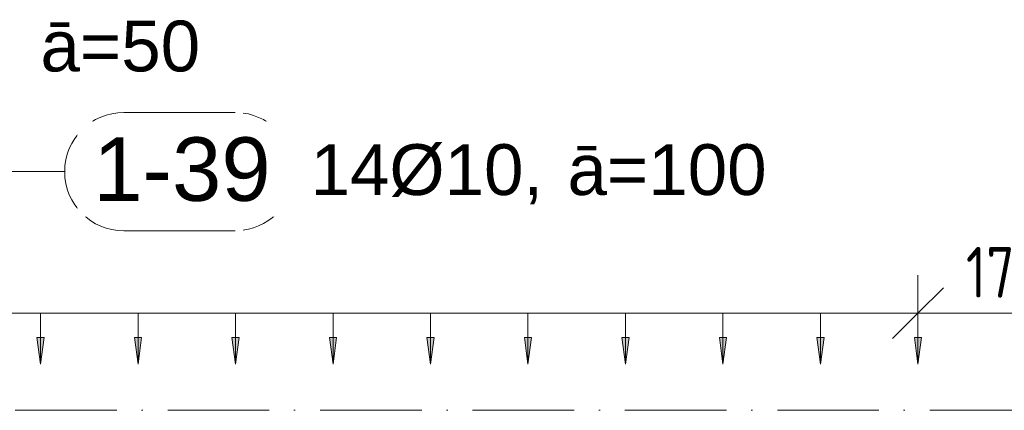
# Model space of a CAD drawing. Header units: millimetres. Extents: x 4307 to 42792, y 1610 to 10025.
# Tile 35 of 256: x 10554 to 11523, y 6000 to 6384. Entities that reach past the tile are written whole.
import ezdxf

# ---------------------------------------------------------------- set-up
doc = ezdxf.new("R2010")
doc.units = ezdxf.units.MM
doc.linetypes.add('Čerchovaná', pattern=[150, 100, -25, 0, -25])
for name, color, linetype, lineweight in [('A-ANNO-DIMS', 211, 'Continuous', 5), ('A-ANNO-DIMS-25', 211, 'Continuous', 5), ('A-FLOR-LEVL', 51, 'Continuous', 5), ('S-RBAR-IDEN', 171, 'Continuous', 5)]:
    doc.layers.add(name, color=color, linetype=linetype, lineweight=lineweight)
doc.styles.add('Arial', font='arial.ttf', dxfattribs={"height": 50})
doc.styles.add('Arial_1', font='arial.ttf', dxfattribs={"height": 62.5})
doc.styles.add('ISOCPEUR_2', font='isocpeur.ttf', dxfattribs={"width": 0.8, "height": 50})
doc.dimstyles.new('Vnitřní', dxfattribs={"dimscale": 304.8, "dimtxt": 49.799059, "dimasz": 0.164042, "dimexe": 0.123031, "dimexo": 0.0625, "dimgap": 0, "dimtad": 1, "dimdec": 0, "dimzin": 0, "dimdsep": 46, "dimtxsty": 'ISOCPEUR_2', "dimblk1": 'OBLIQUE', "dimblk2": 'OBLIQUE', "dimsah": 1, "dimcen": 0.09, "dimdle": 0.123031, "dimazin": 0, "dimtfac": 1, "dimtdec": 4, "dimtix": 1, "dimtmove": 0, "dimatfit": 3, "dimfxl": 0.123031, "dimfxlon": 1, "dimtvp": 1, "dimtolj": 1, "dimtzin": 0, "dimarcsym": 2})
doc.dimstyles.new('Výztuž_kusy__řezy_', dxfattribs={"dimscale": 304.8, "dimtxt": 0.18, "dimasz": 0, "dimexe": 0, "dimexo": 0.0625, "dimgap": 0.082021, "dimtad": 1, "dimdec": 0, "dimzin": 0, "dimdsep": 46, "dimtxsty": 'Arial_1', "dimblk1": 'NONE', "dimblk2": 'NONE', "dimsah": 1, "dimcen": 0.09, "dimazin": 0, "dimtfac": 1, "dimtdec": 4, "dimtix": 1, "dimtmove": 0, "dimatfit": 3, "dimfxl": 0.164042, "dimfxlon": 1, "dimtvp": 1, "dimtfill": 1, "dimtolj": 1, "dimtzin": 0, "dimarcsym": 2})
doc.dimstyles.new('Výztuž_kusy__řezy__2', dxfattribs={"dimscale": 304.8, "dimtxt": 0.18, "dimasz": 0, "dimexe": 0, "dimexo": 0.0625, "dimgap": 0.082021, "dimtad": 1, "dimdec": 0, "dimzin": 0, "dimdsep": 46, "dimtxsty": 'Arial_1', "dimblk1": 'NONE', "dimblk2": 'NONE', "dimsah": 1, "dimcen": 0.09, "dimazin": 0, "dimtfac": 1, "dimtdec": 4, "dimtix": 1, "dimtmove": 0, "dimatfit": 3, "dimfxl": 0.164042, "dimfxlon": 1, "dimtvp": 1, "dimtfill": 1, "dimtolj": 1, "dimtzin": 0, "dimarcsym": 2})

# ---------------------------------------------------------------- blocks, each defined once
blk = doc.blocks.new('DIMBLOCK279-V1')
at = {"layer": 'A-ANNO-DIMS-25'}
for points in [[(10478.05, 6045.48), (10481.51, 6071.76), (10474.59, 6071.76)], [(10574.06, 6045.48), (10577.52, 6071.76), (10570.6, 6071.76)]]:
    blk.add_hatch(color=256, dxfattribs=at).paths.add_polyline_path(points)
for p, q in [((10478.05, 6095.48), (10574.06, 6095.48)), ((10478.05, 6095.48), (10478.05, 6095.48)), ((10478.05, 6095.48), (10478.05, 6045.48)), ((10574.06, 6095.48), (10574.06, 6095.48)), ((10574.06, 6095.48), (10574.06, 6045.48)), ((10481.51, 6071.76), (10474.59, 6071.76)), ((10474.59, 6071.76), (10478.05, 6045.48)), ((10478.05, 6045.48), (10481.51, 6071.76)), ((10577.52, 6071.76), (10570.6, 6071.76)), ((10570.6, 6071.76), (10574.06, 6045.48)), ((10574.06, 6045.48), (10577.52, 6071.76))]:
    blk.add_line(p, q, dxfattribs=at)
blk = doc.blocks.new('_None')
blk = doc.blocks.new('DIMBLOCK280-V1')
at = {"layer": 'A-ANNO-DIMS-25'}
for points in [[(10574.06, 6045.48), (10577.52, 6071.76), (10570.6, 6071.76)], [(10670.08, 6045.48), (10673.54, 6071.76), (10666.62, 6071.76)]]:
    blk.add_hatch(color=256, dxfattribs=at).paths.add_polyline_path(points)
for p, q in [((10574.06, 6095.48), (10670.08, 6095.48)), ((10574.06, 6095.48), (10574.06, 6095.48)), ((10574.06, 6095.48), (10574.06, 6045.48)), ((10670.08, 6095.48), (10670.08, 6095.48)), ((10670.08, 6095.48), (10670.08, 6045.48)), ((10577.52, 6071.76), (10570.6, 6071.76)), ((10570.6, 6071.76), (10574.06, 6045.48)), ((10574.06, 6045.48), (10577.52, 6071.76)), ((10673.54, 6071.76), (10666.62, 6071.76)), ((10666.62, 6071.76), (10670.08, 6045.48)), ((10670.08, 6045.48), (10673.54, 6071.76))]:
    blk.add_line(p, q, dxfattribs=at)
blk = doc.blocks.new('DIMBLOCK281-V1')
at = {"layer": 'A-ANNO-DIMS-25'}
for points in [[(10670.08, 6045.48), (10673.54, 6071.76), (10666.62, 6071.76)], [(10766.09, 6045.48), (10769.56, 6071.76), (10762.63, 6071.76)]]:
    blk.add_hatch(color=256, dxfattribs=at).paths.add_polyline_path(points)
for p, q in [((10670.08, 6095.48), (10766.09, 6095.48)), ((10670.08, 6095.48), (10670.08, 6095.48)), ((10670.08, 6095.48), (10670.08, 6045.48)), ((10766.09, 6095.48), (10766.09, 6095.48)), ((10766.09, 6095.48), (10766.09, 6045.48)), ((10673.54, 6071.76), (10666.62, 6071.76)), ((10666.62, 6071.76), (10670.08, 6045.48)), ((10670.08, 6045.48), (10673.54, 6071.76)), ((10769.56, 6071.76), (10762.63, 6071.76)), ((10762.63, 6071.76), (10766.09, 6045.48)), ((10766.09, 6045.48), (10769.56, 6071.76))]:
    blk.add_line(p, q, dxfattribs=at)
blk = doc.blocks.new('DIMBLOCK282-V1')
at = {"layer": 'A-ANNO-DIMS-25'}
for points in [[(10766.09, 6045.48), (10769.56, 6071.76), (10762.63, 6071.76)], [(10862.11, 6045.48), (10865.57, 6071.76), (10858.65, 6071.76)]]:
    blk.add_hatch(color=256, dxfattribs=at).paths.add_polyline_path(points)
for p, q in [((10766.09, 6095.48), (10862.11, 6095.48)), ((10766.09, 6095.48), (10766.09, 6095.48)), ((10766.09, 6095.48), (10766.09, 6045.48)), ((10862.11, 6095.48), (10862.11, 6095.48)), ((10862.11, 6095.48), (10862.11, 6045.48)), ((10769.56, 6071.76), (10762.63, 6071.76)), ((10762.63, 6071.76), (10766.09, 6045.48)), ((10766.09, 6045.48), (10769.56, 6071.76)), ((10865.57, 6071.76), (10858.65, 6071.76)), ((10858.65, 6071.76), (10862.11, 6045.48)), ((10862.11, 6045.48), (10865.57, 6071.76))]:
    blk.add_line(p, q, dxfattribs=at)
blk = doc.blocks.new('DIMBLOCK283-V1')
at = {"layer": 'A-ANNO-DIMS-25'}
for points in [[(10862.11, 6045.48), (10865.57, 6071.76), (10858.65, 6071.76)], [(10958.13, 6045.48), (10961.59, 6071.76), (10954.66, 6071.76)]]:
    blk.add_hatch(color=256, dxfattribs=at).paths.add_polyline_path(points)
for p, q in [((10862.11, 6095.48), (10958.13, 6095.48)), ((10862.11, 6095.48), (10862.11, 6095.48)), ((10862.11, 6095.48), (10862.11, 6045.48)), ((10958.13, 6095.48), (10958.13, 6095.48)), ((10958.13, 6095.48), (10958.13, 6045.48)), ((10865.57, 6071.76), (10858.65, 6071.76)), ((10858.65, 6071.76), (10862.11, 6045.48)), ((10862.11, 6045.48), (10865.57, 6071.76)), ((10961.59, 6071.76), (10954.66, 6071.76)), ((10954.66, 6071.76), (10958.13, 6045.48)), ((10958.13, 6045.48), (10961.59, 6071.76))]:
    blk.add_line(p, q, dxfattribs=at)
blk = doc.blocks.new('DIMBLOCK284-V1')
at = {"layer": 'A-ANNO-DIMS-25'}
for points in [[(10958.13, 6045.48), (10961.59, 6071.76), (10954.66, 6071.76)], [(11054.14, 6045.48), (11057.6, 6071.76), (11050.68, 6071.76)]]:
    blk.add_hatch(color=256, dxfattribs=at).paths.add_polyline_path(points)
for p, q in [((10958.13, 6095.48), (11054.14, 6095.48)), ((10958.13, 6095.48), (10958.13, 6095.48)), ((10958.13, 6095.48), (10958.13, 6045.48)), ((11054.14, 6095.48), (11054.14, 6095.48)), ((11054.14, 6095.48), (11054.14, 6045.48)), ((10961.59, 6071.76), (10954.66, 6071.76)), ((10954.66, 6071.76), (10958.13, 6045.48)), ((10958.13, 6045.48), (10961.59, 6071.76)), ((11057.6, 6071.76), (11050.68, 6071.76)), ((11050.68, 6071.76), (11054.14, 6045.48)), ((11054.14, 6045.48), (11057.6, 6071.76))]:
    blk.add_line(p, q, dxfattribs=at)
blk = doc.blocks.new('DIMBLOCK285-V1')
at = {"layer": 'A-ANNO-DIMS-25'}
for points in [[(11054.14, 6045.48), (11057.6, 6071.76), (11050.68, 6071.76)], [(11150.16, 6045.48), (11153.62, 6071.76), (11146.7, 6071.76)]]:
    blk.add_hatch(color=256, dxfattribs=at).paths.add_polyline_path(points)
for p, q in [((11054.14, 6095.48), (11150.16, 6095.48)), ((11054.14, 6095.48), (11054.14, 6095.48)), ((11054.14, 6095.48), (11054.14, 6045.48)), ((11150.16, 6095.48), (11150.16, 6095.48)), ((11150.16, 6095.48), (11150.16, 6045.48)), ((11057.6, 6071.76), (11050.68, 6071.76)), ((11050.68, 6071.76), (11054.14, 6045.48)), ((11054.14, 6045.48), (11057.6, 6071.76)), ((11153.62, 6071.76), (11146.7, 6071.76)), ((11146.7, 6071.76), (11150.16, 6045.48)), ((11150.16, 6045.48), (11153.62, 6071.76))]:
    blk.add_line(p, q, dxfattribs=at)
blk = doc.blocks.new('DIMBLOCK286-V1')
at = {"layer": 'A-ANNO-DIMS-25'}
for points in [[(11150.16, 6045.48), (11153.62, 6071.76), (11146.7, 6071.76)], [(11246.17, 6045.48), (11249.63, 6071.76), (11242.71, 6071.76)]]:
    blk.add_hatch(color=256, dxfattribs=at).paths.add_polyline_path(points)
for p, q in [((11150.16, 6095.48), (11246.17, 6095.48)), ((11150.16, 6095.48), (11150.16, 6095.48)), ((11150.16, 6095.48), (11150.16, 6045.48)), ((11246.17, 6095.48), (11246.17, 6095.48)), ((11246.17, 6095.48), (11246.17, 6045.48)), ((11153.62, 6071.76), (11146.7, 6071.76)), ((11146.7, 6071.76), (11150.16, 6045.48)), ((11150.16, 6045.48), (11153.62, 6071.76)), ((11249.63, 6071.76), (11242.71, 6071.76)), ((11242.71, 6071.76), (11246.17, 6045.48)), ((11246.17, 6045.48), (11249.63, 6071.76))]:
    blk.add_line(p, q, dxfattribs=at)
blk = doc.blocks.new('DIMBLOCK287-V1')
at = {"layer": 'A-ANNO-DIMS-25'}
for points in [[(11246.17, 6045.48), (11249.63, 6071.76), (11242.71, 6071.76)], [(11342.19, 6045.48), (11345.65, 6071.76), (11338.73, 6071.76)]]:
    blk.add_hatch(color=256, dxfattribs=at).paths.add_polyline_path(points)
for p, q in [((11246.17, 6095.48), (11342.19, 6095.48)), ((11246.17, 6095.48), (11246.17, 6095.48)), ((11246.17, 6095.48), (11246.17, 6045.48)), ((11342.19, 6095.48), (11342.19, 6095.48)), ((11342.19, 6095.48), (11342.19, 6045.48)), ((11249.63, 6071.76), (11242.71, 6071.76)), ((11242.71, 6071.76), (11246.17, 6045.48)), ((11246.17, 6045.48), (11249.63, 6071.76)), ((11345.65, 6071.76), (11338.73, 6071.76)), ((11338.73, 6071.76), (11342.19, 6045.48)), ((11342.19, 6045.48), (11345.65, 6071.76))]:
    blk.add_line(p, q, dxfattribs=at)
blk = doc.blocks.new('DIMBLOCK288-V1')
at = {"layer": 'A-ANNO-DIMS-25'}
for points in [[(11342.19, 6045.48), (11345.65, 6071.76), (11338.73, 6071.76)], [(11438.2, 6045.48), (11441.67, 6071.76), (11434.74, 6071.76)]]:
    blk.add_hatch(color=256, dxfattribs=at).paths.add_polyline_path(points)
for p, q in [((11342.19, 6095.48), (11438.2, 6095.48)), ((11342.19, 6095.48), (11342.19, 6095.48)), ((11342.19, 6095.48), (11342.19, 6045.48)), ((11438.2, 6095.48), (11438.2, 6095.48)), ((11438.2, 6095.48), (11438.2, 6045.48)), ((11345.65, 6071.76), (11338.73, 6071.76)), ((11338.73, 6071.76), (11342.19, 6045.48)), ((11342.19, 6045.48), (11345.65, 6071.76)), ((11441.67, 6071.76), (11434.74, 6071.76)), ((11434.74, 6071.76), (11438.2, 6045.48)), ((11438.2, 6045.48), (11441.67, 6071.76))]:
    blk.add_line(p, q, dxfattribs=at)
blk = doc.blocks.new('DIMBLOCK289-V1')
at = {"layer": 'A-ANNO-DIMS-25'}
for points in [[(10190, 6045.48), (10193.46, 6071.76), (10186.54, 6071.76)], [(10286.02, 6045.48), (10289.48, 6071.76), (10282.55, 6071.76)], [(10382.03, 6045.48), (10385.49, 6071.76), (10378.57, 6071.76)], [(10478.05, 6045.48), (10481.51, 6071.76), (10474.59, 6071.76)], [(10574.06, 6045.48), (10577.52, 6071.76), (10570.6, 6071.76)], [(10670.08, 6045.48), (10673.54, 6071.76), (10666.62, 6071.76)], [(10766.09, 6045.48), (10769.56, 6071.76), (10762.63, 6071.76)], [(10862.11, 6045.48), (10865.57, 6071.76), (10858.65, 6071.76)], [(10958.13, 6045.48), (10961.59, 6071.76), (10954.66, 6071.76)], [(11054.14, 6045.48), (11057.6, 6071.76), (11050.68, 6071.76)], [(11150.16, 6045.48), (11153.62, 6071.76), (11146.7, 6071.76)], [(11246.17, 6045.48), (11249.63, 6071.76), (11242.71, 6071.76)], [(11342.19, 6045.48), (11345.65, 6071.76), (11338.73, 6071.76)], [(11438.2, 6045.48), (11441.67, 6071.76), (11434.74, 6071.76)]]:
    blk.add_hatch(color=256, dxfattribs=at).paths.add_polyline_path(points)
for p, q in [((10190, 6095.48), (11438.2, 6095.48)), ((10190, 6095.48), (10286.02, 6095.48)), ((10190, 6095.48), (10190, 6095.48)), ((10190, 6095.48), (10190, 6045.48)), ((10286.02, 6095.48), (10382.03, 6095.48)), ((10286.02, 6095.48), (10286.02, 6095.48)), ((10286.02, 6095.48), (10286.02, 6045.48)), ((10382.03, 6095.48), (10478.05, 6095.48)), ((10382.03, 6095.48), (10382.03, 6095.48)), ((10382.03, 6095.48), (10382.03, 6045.48)), ((10478.05, 6095.48), (10574.06, 6095.48)), ((10478.05, 6095.48), (10478.05, 6095.48)), ((10478.05, 6095.48), (10478.05, 6045.48)), ((10574.06, 6095.48), (10670.08, 6095.48)), ((10574.06, 6095.48), (10574.06, 6095.48)), ((10574.06, 6095.48), (10574.06, 6045.48)), ((10670.08, 6095.48), (10766.09, 6095.48)), ((10670.08, 6095.48), (10670.08, 6095.48)), ((10670.08, 6095.48), (10670.08, 6045.48)), ((10766.09, 6095.48), (10862.11, 6095.48)), ((10766.09, 6095.48), (10766.09, 6095.48)), ((10766.09, 6095.48), (10766.09, 6045.48)), ((10862.11, 6095.48), (10958.13, 6095.48)), ((10862.11, 6095.48), (10862.11, 6095.48)), ((10862.11, 6095.48), (10862.11, 6045.48)), ((10958.13, 6095.48), (11054.14, 6095.48)), ((10958.13, 6095.48), (10958.13, 6095.48)), ((10958.13, 6095.48), (10958.13, 6045.48)), ((11054.14, 6095.48), (11150.16, 6095.48)), ((11054.14, 6095.48), (11054.14, 6095.48)), ((11054.14, 6095.48), (11054.14, 6045.48)), ((11150.16, 6095.48), (11246.17, 6095.48)), ((11150.16, 6095.48), (11150.16, 6095.48)), ((11150.16, 6095.48), (11150.16, 6045.48)), ((11246.17, 6095.48), (11342.19, 6095.48)), ((11246.17, 6095.48), (11246.17, 6095.48)), ((11246.17, 6095.48), (11246.17, 6045.48)), ((11342.19, 6095.48), (11438.2, 6095.48)), ((11342.19, 6095.48), (11342.19, 6095.48)), ((11342.19, 6095.48), (11342.19, 6045.48)), ((11438.2, 6095.48), (11438.2, 6095.48)), ((11438.2, 6095.48), (11438.2, 6045.48)), ((10193.46, 6071.76), (10186.54, 6071.76)), ((10186.54, 6071.76), (10190, 6045.48)), ((10190, 6045.48), (10193.46, 6071.76)), ((10289.48, 6071.76), (10282.55, 6071.76)), ((10282.55, 6071.76), (10286.02, 6045.48)), ((10286.02, 6045.48), (10289.48, 6071.76)), ((10385.49, 6071.76), (10378.57, 6071.76)), ((10378.57, 6071.76), (10382.03, 6045.48)), ((10382.03, 6045.48), (10385.49, 6071.76)), ((10481.51, 6071.76), (10474.59, 6071.76)), ((10474.59, 6071.76), (10478.05, 6045.48)), ((10478.05, 6045.48), (10481.51, 6071.76)), ((10577.52, 6071.76), (10570.6, 6071.76)), ((10570.6, 6071.76), (10574.06, 6045.48)), ((10574.06, 6045.48), (10577.52, 6071.76)), ((10673.54, 6071.76), (10666.62, 6071.76)), ((10666.62, 6071.76), (10670.08, 6045.48)), ((10670.08, 6045.48), (10673.54, 6071.76)), ((10769.56, 6071.76), (10762.63, 6071.76)), ((10762.63, 6071.76), (10766.09, 6045.48)), ((10766.09, 6045.48), (10769.56, 6071.76)), ((10865.57, 6071.76), (10858.65, 6071.76)), ((10858.65, 6071.76), (10862.11, 6045.48)), ((10862.11, 6045.48), (10865.57, 6071.76)), ((10961.59, 6071.76), (10954.66, 6071.76)), ((10954.66, 6071.76), (10958.13, 6045.48)), ((10958.13, 6045.48), (10961.59, 6071.76)), ((11057.6, 6071.76), (11050.68, 6071.76)), ((11050.68, 6071.76), (11054.14, 6045.48)), ((11054.14, 6045.48), (11057.6, 6071.76)), ((11153.62, 6071.76), (11146.7, 6071.76)), ((11146.7, 6071.76), (11150.16, 6045.48)), ((11150.16, 6045.48), (11153.62, 6071.76)), ((11249.63, 6071.76), (11242.71, 6071.76)), ((11242.71, 6071.76), (11246.17, 6045.48)), ((11246.17, 6045.48), (11249.63, 6071.76)), ((11345.65, 6071.76), (11338.73, 6071.76)), ((11338.73, 6071.76), (11342.19, 6045.48)), ((11342.19, 6045.48), (11345.65, 6071.76)), ((11441.67, 6071.76), (11434.74, 6071.76)), ((11434.74, 6071.76), (11438.2, 6045.48)), ((11438.2, 6045.48), (11441.67, 6071.76))]:
    blk.add_line(p, q, dxfattribs=at)
blk = doc.blocks.new('Popisek výztuže__BEZ NATOČENÍ_ - _Typ_ množství_PRAVÝ _řezy_-573725-V1')
at = {"layer": 'S-RBAR-IDEN'}
for p, q in [((5911.19, 9413.62), (5801.5, 9413.62)), ((5801.5, 9297.19), (5911.19, 9297.19))]:
    blk.add_line(p, q, dxfattribs=at)
for centre, start, end in [((5801.5, 9355.4), 90, 270), ((5911.19, 9355.4), 277.64339, 82.35661)]:
    blk.add_arc(centre, 58.22, start, end, dxfattribs=at)
blk = doc.blocks.new('DIMBLOCK426-V1')
at = {"layer": 'A-ANNO-DIMS-25'}
for p, q in [((11438.2, 6095.48), (11438.2, 6132.98)), ((11608.2, 6095.48), (11608.2, 6132.98)), ((11438.2, 6095.48), (11463.2, 6120.48)), ((11608.2, 6095.48), (11633.2, 6120.48)), ((11400.7, 6095.48), (11645.7, 6095.48)), ((11438.2, 6095.48), (11413.2, 6070.48)), ((11438.2, 6095.48), (11438.2, 6057.98)), ((11608.2, 6095.48), (11583.2, 6070.48)), ((11608.2, 6095.48), (11608.2, 6057.98))]:
    blk.add_line(p, q, dxfattribs=at)
at = {"layer": 'A-ANNO-DIMS-25', "color": 0, "insert": (11485.38, 6160.8), "char_height": 50, "width": 90.7875, "attachment_point": 1, "line_spacing_factor": 1.149209, "style": 'ISOCPEUR_2'}
blk.add_mtext('170', dxfattribs=at)
blk = doc.blocks.new('_Oblique')
at = {"color": 0, "linetype": 'ByBlock', "lineweight": -2}
blk.add_line((-0.5, -0.5), (0.5, 0.5), dxfattribs=at)

msp = doc.modelspace()

# ---------------------------------------------------------------- linework, layer by layer
at = {"layer": 'A-FLOR-LEVL', "linetype": 'Čerchovaná'}
msp.add_line((4395.14, 6000), (25778.88, 6000), dxfattribs=at)
at = {"layer": 'S-RBAR-IDEN'}
msp.add_line((10439.11, 6234.83), (10597.86, 6234.83), dxfattribs=at)

# ---------------------------------------------------------------- block references
msp.add_blockref('Popisek výztuže__BEZ NATOČENÍ_ - _Typ_ množství_PRAVÝ _řezy_-573725-V1', (4854.58, -3120.58), dxfattribs=at)

# ---------------------------------------------------------------- texts
at = {"layer": 'S-RBAR-IDEN', "char_height": 50, "attachment_point": 1, "style": 'Arial', "bg_fill": 3, "box_fill_scale": 1.25, "bg_fill_color": 256, "bg_fill_true_color": 13158600, "bg_fill_transparency": 0}
for s, insert, width in [('ā=50', (10573.96, 6383.44), 194.4092), ('14Ø10, ', (10839.99, 6261.82), 306.6455), ('ā=100', (11092.99, 6261.82), 242.5105)]:
    msp.add_mtext(s, dxfattribs=dict(at, insert=insert, width=width))

# ---------------------------------------------------------------- dimensions: what is measured, and where the dimension line sits
at = {"layer": 'A-ANNO-DIMS'}
dim = msp.add_linear_dim(base=(11608.2, 6095.48), p1=(11438.2, 6057.98), p2=(11608.2, 6057.98), dimstyle='Vnitřní', override={"dimpost": '<>', "dimfxl": 170}, dxfattribs=at)
dim.commit()
dim.dimension.update_dxf_attribs({"geometry": 'DIMBLOCK426-V1', "text_midpoint": (11523.2, 6120.48)})
for base, p1, p2, text, dimstyle, override, picture, middle in [((11438.2, 6095.48), (10190, 6045.48), (11438.2, 6045.48), '96 1248', 'Výztuž_kusy__řezy__2', {"dimpost": '<>', "dimblk1": 'None', "dimblk2": 'None', "dimsah": 1, "dimfxl": 1248.204827}, 'DIMBLOCK289-V1', (10814.1, 6152.39)), ((10574.06, 6095.48), (10478.05, 6045.48), (10574.06, 6045.48), ' ', 'Výztuž_kusy__řezy_', {"dimpost": '<>', "dimfxl": 96.015756}, 'DIMBLOCK279-V1', (10526.06, 6095.48)), ((10670.08, 6095.48), (10574.06, 6045.48), (10670.08, 6045.48), ' ', 'Výztuž_kusy__řezy_', {"dimpost": '<>', "dimfxl": 96.015756}, 'DIMBLOCK280-V1', (10622.07, 6095.48)), ((10766.09, 6095.48), (10670.08, 6045.48), (10766.09, 6045.48), ' ', 'Výztuž_kusy__řezy_', {"dimpost": '<>', "dimfxl": 96.015756}, 'DIMBLOCK281-V1', (10718.09, 6095.48)), ((10862.11, 6095.48), (10766.09, 6045.48), (10862.11, 6045.48), ' ', 'Výztuž_kusy__řezy_', {"dimpost": '<>', "dimfxl": 96.015756}, 'DIMBLOCK282-V1', (10814.1, 6095.48)), ((10958.13, 6095.48), (10862.11, 6045.48), (10958.13, 6045.48), ' ', 'Výztuž_kusy__řezy_', {"dimpost": '<>', "dimfxl": 96.015756}, 'DIMBLOCK283-V1', (10910.12, 6095.48)), ((11054.14, 6095.48), (10958.13, 6045.48), (11054.14, 6045.48), ' ', 'Výztuž_kusy__řezy_', {"dimpost": '<>', "dimfxl": 96.015756}, 'DIMBLOCK284-V1', (11006.13, 6095.48)), ((11150.16, 6095.48), (11054.14, 6045.48), (11150.16, 6045.48), ' ', 'Výztuž_kusy__řezy_', {"dimpost": '<>', "dimfxl": 96.015756}, 'DIMBLOCK285-V1', (11102.15, 6095.48)), ((11246.17, 6095.48), (11150.16, 6045.48), (11246.17, 6045.48), ' ', 'Výztuž_kusy__řezy__2', {"dimpost": '<>', "dimfxl": 96.015756}, 'DIMBLOCK286-V1', (11198.17, 6095.48)), ((11342.19, 6095.48), (11246.17, 6045.48), (11342.19, 6045.48), ' ', 'Výztuž_kusy__řezy__2', {"dimpost": '<>', "dimfxl": 96.015756}, 'DIMBLOCK287-V1', (11294.18, 6095.48)), ((11438.2, 6095.48), (11342.19, 6045.48), (11438.2, 6045.48), ' ', 'Výztuž_kusy__řezy__2', {"dimpost": '<>', "dimfxl": 96.015756}, 'DIMBLOCK288-V1', (11390.2, 6095.48))]:
    dim = msp.add_linear_dim(base=base, p1=p1, p2=p2, text=text, dimstyle=dimstyle, override=override, dxfattribs=at)
    dim.commit()
    dim.dimension.update_dxf_attribs({"geometry": picture, "text_midpoint": middle})

# ---------------------------------------------------------------- next in the draw order: texts
at = {"layer": 'S-RBAR-IDEN', "insert": (10626, 6268.57), "char_height": 62.5, "width": 210.443, "attachment_point": 1, "style": 'Arial_1', "bg_fill": 3, "box_fill_scale": 1.25, "bg_fill_color": 256, "bg_fill_true_color": 13158600, "bg_fill_transparency": 0}
msp.add_mtext('1-39', dxfattribs=at)

doc.saveas('drawing.dxf')
